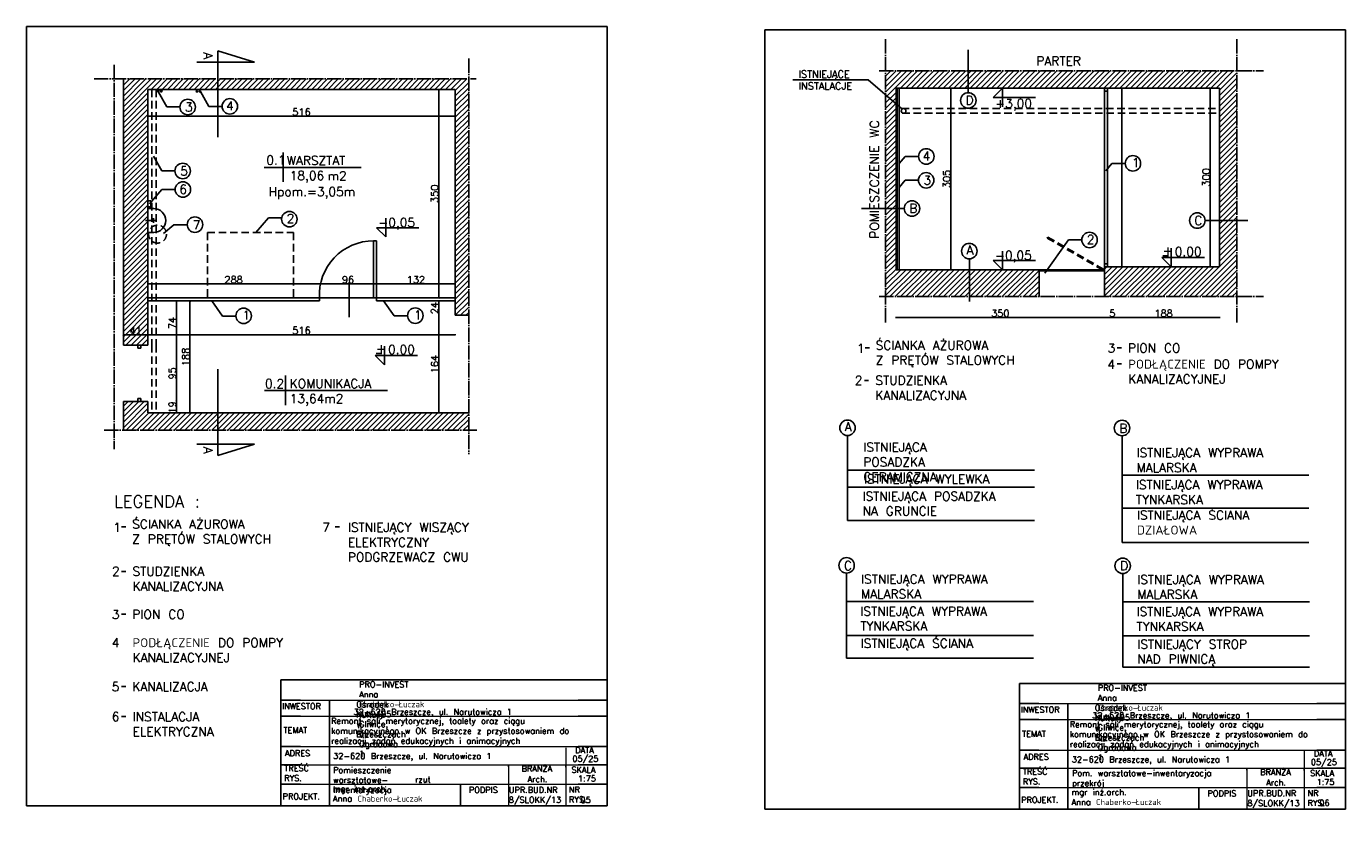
# Model space of a CAD drawing. Header units: millimetres. Extents: x -155361 to 49141, y -33787 to 6941.
# Tile 3 of 44: x -29710 to -27495, y 2501 to 3830. Entities that reach past the tile are written whole.
import ezdxf

# ---------------------------------------------------------------- set-up
doc = ezdxf.new("R2010")
doc.units = ezdxf.units.MM
doc.linetypes.add('ACAD_ISO04W100', pattern=[30, 24, -3, 0, -3])
doc.linetypes.add('DASHED', pattern=[19.05, 12.7, -6.35])
doc.layers.add('P', color=250, linetype='Continuous', lineweight=100)
doc.styles.add('Opisowy', font='txt.shx')
doc.styles.get("Standard").update_dxf_attribs({"font": 'txt.shx'})
doc.dimstyles.new('ISO-25', dxfattribs={"dimtxt": 12, "dimasz": 3, "dimexe": 1, "dimexo": 1, "dimgap": 1, "dimtad": 1, "dimdec": 0, "dimtxsty": 'Opisowy', "dimblk": 'ARCHTICK', "dimcen": 2.5, "dimadec": 0, "dimazin": 0, "dimtfac": 1, "dimtdec": 0, "dimtmove": 0, "dimatfit": 3, "dimldrblk": 'ARCHTICK', "dimfxl": 1, "dimfxlon": 1, "dimarcsym": 0})

# ---------------------------------------------------------------- blocks, each defined once
blk = doc.blocks.new('_ArchTick')
at = {"color": 0, "linetype": 'ByBlock', "const_width": 0.15}
blk.add_lwpolyline([(-0.5, -0.5), (0.5, 0.5)], dxfattribs=at)
blk = doc.blocks.new('*D10481')
at = {"color": 0, "lineweight": -2}
for p, q in [((-29506, 3679.9), (-29506, 3677.9)), ((-29506, 3678.9), (-28990, 3678.9)), ((-28990, 3679.9), (-28990, 3677.9))]:
    blk.add_line(p, q, dxfattribs=at)
at = {"layer": 'Defpoints', "color": 0}
for p in [(-29506, 3723.7), (-28990, 3723.7), (-28990, 3678.9)]:
    blk.add_point(p, dxfattribs=at)
at = {"color": 0, "lineweight": -2, "xscale": 3, "yscale": 3, "zscale": 3, "rotation": 180}
blk.add_blockref('_ArchTick', (-29506, 3678.9), dxfattribs=at)
at = {"color": 0, "lineweight": -2, "xscale": 3, "yscale": 3, "zscale": 3}
blk.add_blockref('_ArchTick', (-28990, 3678.9), dxfattribs=at)
at = {"color": 0, "insert": (-29248, 3685.9), "char_height": 12, "attachment_point": 5, "style": 'Opisowy'}
blk.add_mtext('516', dxfattribs=at)
blk = doc.blocks.new('*D10482')
at = {"color": 0, "lineweight": -2}
for p, q in [((-29018.5, 3723.7), (-29018.5, 3723.7)), ((-29017.5, 3723.7), (-29017.5, 3373.7)), ((-29018.5, 3373.7), (-29018.5, 3373.7))]:
    blk.add_line(p, q, dxfattribs=at)
at = {"layer": 'Defpoints', "color": 0}
for p in [(-29017.5, 3723.7), (-29017.5, 3373.7), (-29017.5, 3373.7)]:
    blk.add_point(p, dxfattribs=at)
at = {"color": 0, "lineweight": -2, "xscale": 3, "yscale": 3, "zscale": 3}
for p, rotation in [((-29017.5, 3723.7), 90), ((-29017.5, 3373.7), -90.00000000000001)]:
    blk.add_blockref('_ArchTick', p, dxfattribs=dict(at, rotation=rotation))
at = {"color": 0, "insert": (-29024.5, 3548.7), "char_height": 12, "attachment_point": 5, "rotation": 90, "style": 'Opisowy'}
blk.add_mtext('350', dxfattribs=at)
blk = doc.blocks.new('*D10483')
at = {"color": 0, "lineweight": -2}
for p, q in [((-29018.4, 3368.7), (-29018.4, 3368.7)), ((-29017.4, 3344.7), (-29017.4, 3368.7)), ((-29018.4, 3344.7), (-29018.4, 3344.7))]:
    blk.add_line(p, q, dxfattribs=at)
at = {"layer": 'Defpoints', "color": 0}
for p in [(-29017.4, 3368.7), (-29017.4, 3368.7), (-29017.4, 3344.7)]:
    blk.add_point(p, dxfattribs=at)
at = {"color": 0, "lineweight": -2, "xscale": 3, "yscale": 3, "zscale": 3}
for p, rotation in [((-29017.4, 3368.7), 90), ((-29017.4, 3344.7), -90.00000000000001)]:
    blk.add_blockref('_ArchTick', p, dxfattribs=dict(at, rotation=rotation))
at = {"color": 0, "insert": (-29024.4, 3356.7), "char_height": 12, "attachment_point": 5, "rotation": 90, "style": 'Opisowy'}
blk.add_mtext('24', dxfattribs=at)
blk = doc.blocks.new('*D10484')
at = {"color": 0, "lineweight": -2}
for p, q in [((-29016.4, 3344.7), (-29018.4, 3344.7)), ((-29017.4, 3344.7), (-29017.4, 3180.7)), ((-29016.4, 3180.7), (-29018.4, 3180.7))]:
    blk.add_line(p, q, dxfattribs=at)
at = {"layer": 'Defpoints', "color": 0}
for p in [(-28990, 3344.7), (-29017.4, 3180.7), (-28990, 3180.7)]:
    blk.add_point(p, dxfattribs=at)
at = {"color": 0, "lineweight": -2, "xscale": 3, "yscale": 3, "zscale": 3}
for p, rotation in [((-29017.4, 3344.7), 90), ((-29017.4, 3180.7), -90.00000000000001)]:
    blk.add_blockref('_ArchTick', p, dxfattribs=dict(at, rotation=rotation))
at = {"color": 0, "insert": (-29024.4, 3262.7), "char_height": 12, "attachment_point": 5, "rotation": 90, "style": 'Opisowy'}
blk.add_mtext('164', dxfattribs=at)
blk = doc.blocks.new('*D10485')
at = {"color": 0, "lineweight": -2}
for p, q in [((-29122, 3396.3), (-29122, 3398.3)), ((-28990, 3397.3), (-29122, 3397.3)), ((-28990, 3396.3), (-28990, 3398.3))]:
    blk.add_line(p, q, dxfattribs=at)
at = {"layer": 'Defpoints', "color": 0}
for p in [(-29122, 3397.3), (-29122, 3373.7), (-28990, 3373.7)]:
    blk.add_point(p, dxfattribs=at)
at = {"color": 0, "lineweight": -2, "xscale": 3, "yscale": 3, "zscale": 3, "rotation": 180}
blk.add_blockref('_ArchTick', (-29122, 3397.3), dxfattribs=at)
at = {"color": 0, "lineweight": -2, "xscale": 3, "yscale": 3, "zscale": 3}
blk.add_blockref('_ArchTick', (-28990, 3397.3), dxfattribs=at)
at = {"color": 0, "insert": (-29056, 3404.3), "char_height": 12, "attachment_point": 5, "style": 'Opisowy'}
blk.add_mtext('132', dxfattribs=at)
blk = doc.blocks.new('*D10486')
at = {"color": 0, "lineweight": -2}
for p, q in [((-29217.9, 3396.3), (-29217.9, 3398.3)), ((-29122, 3397.3), (-29217.9, 3397.3)), ((-29122, 3396.3), (-29122, 3398.3))]:
    blk.add_line(p, q, dxfattribs=at)
at = {"layer": 'Defpoints', "color": 0}
for p in [(-29217.9, 3397.3), (-29217.9, 3373.7), (-29122, 3373.7)]:
    blk.add_point(p, dxfattribs=at)
at = {"color": 0, "lineweight": -2, "xscale": 3, "yscale": 3, "zscale": 3, "rotation": 180}
blk.add_blockref('_ArchTick', (-29217.9, 3397.3), dxfattribs=at)
at = {"color": 0, "lineweight": -2, "xscale": 3, "yscale": 3, "zscale": 3}
blk.add_blockref('_ArchTick', (-29122, 3397.3), dxfattribs=at)
at = {"color": 0, "insert": (-29170, 3404.3), "char_height": 12, "attachment_point": 5, "style": 'Opisowy'}
blk.add_mtext('96', dxfattribs=at)
blk = doc.blocks.new('*D10487')
at = {"color": 0, "lineweight": -2}
for p, q in [((-29506, 3396.3), (-29506, 3398.3)), ((-29506, 3397.3), (-29217.9, 3397.3)), ((-29217.9, 3396.3), (-29217.9, 3398.3))]:
    blk.add_line(p, q, dxfattribs=at)
at = {"layer": 'Defpoints', "color": 0}
for p in [(-29217.9, 3397.3), (-29506, 3373.7), (-29217.9, 3373.7)]:
    blk.add_point(p, dxfattribs=at)
at = {"color": 0, "lineweight": -2, "xscale": 3, "yscale": 3, "zscale": 3, "rotation": 180}
blk.add_blockref('_ArchTick', (-29506, 3397.3), dxfattribs=at)
at = {"color": 0, "lineweight": -2, "xscale": 3, "yscale": 3, "zscale": 3}
blk.add_blockref('_ArchTick', (-29217.9, 3397.3), dxfattribs=at)
at = {"color": 0, "insert": (-29362, 3404.3), "char_height": 12, "attachment_point": 5, "style": 'Opisowy'}
blk.add_mtext('288', dxfattribs=at)
blk = doc.blocks.new('*D10488')
at = {"color": 0, "lineweight": -2}
for p, q in [((-29458.9, 3368.7), (-29456.9, 3368.7)), ((-29457.9, 3368.7), (-29457.9, 3294.7)), ((-29458.9, 3294.7), (-29456.9, 3294.7))]:
    blk.add_line(p, q, dxfattribs=at)
at = {"layer": 'Defpoints', "color": 0}
for p in [(-29506, 3368.7), (-29506, 3294.7), (-29457.9, 3294.7)]:
    blk.add_point(p, dxfattribs=at)
at = {"color": 0, "lineweight": -2, "xscale": 3, "yscale": 3, "zscale": 3}
for p, rotation in [((-29457.9, 3368.7), 90), ((-29457.9, 3294.7), -90.00000000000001)]:
    blk.add_blockref('_ArchTick', p, dxfattribs=dict(at, rotation=rotation))
at = {"color": 0, "insert": (-29464.9, 3331.7), "char_height": 12, "attachment_point": 5, "rotation": 90, "style": 'Opisowy'}
blk.add_mtext('74', dxfattribs=at)
blk = doc.blocks.new('*D10489')
at = {"color": 0, "lineweight": -2}
for p, q in [((-29458.9, 3294.7), (-29456.9, 3294.7)), ((-29457.9, 3294.7), (-29457.9, 3199.7)), ((-29458.9, 3199.7), (-29456.9, 3199.7))]:
    blk.add_line(p, q, dxfattribs=at)
at = {"layer": 'Defpoints', "color": 0}
for p in [(-29506, 3294.7), (-29506, 3199.7), (-29457.9, 3199.7)]:
    blk.add_point(p, dxfattribs=at)
at = {"color": 0, "lineweight": -2, "xscale": 3, "yscale": 3, "zscale": 3}
for p, rotation in [((-29457.9, 3294.7), 90), ((-29457.9, 3199.7), -90.00000000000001)]:
    blk.add_blockref('_ArchTick', p, dxfattribs=dict(at, rotation=rotation))
at = {"color": 0, "insert": (-29464.9, 3247.2), "char_height": 12, "attachment_point": 5, "rotation": 90, "style": 'Opisowy'}
blk.add_mtext('95', dxfattribs=at)
blk = doc.blocks.new('*D10490')
at = {"color": 0, "lineweight": -2}
for p, q in [((-29458.9, 3199.7), (-29456.9, 3199.7)), ((-29457.9, 3180.7), (-29457.9, 3199.7)), ((-29458.9, 3180.7), (-29456.9, 3180.7))]:
    blk.add_line(p, q, dxfattribs=at)
at = {"layer": 'Defpoints', "color": 0}
for p in [(-29506, 3199.7), (-29457.9, 3199.7), (-29506, 3180.7)]:
    blk.add_point(p, dxfattribs=at)
at = {"color": 0, "lineweight": -2, "xscale": 3, "yscale": 3, "zscale": 3}
for p, rotation in [((-29457.9, 3199.7), 90), ((-29457.9, 3180.7), -90.00000000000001)]:
    blk.add_blockref('_ArchTick', p, dxfattribs=dict(at, rotation=rotation))
at = {"color": 0, "insert": (-29464.9, 3190.2), "char_height": 12, "attachment_point": 5, "rotation": 90, "style": 'Opisowy'}
blk.add_mtext('19', dxfattribs=at)
blk = doc.blocks.new('*D10491')
at = {"color": 0, "lineweight": -2}
for p, q in [((-29506, 3313.1), (-29506, 3311.1)), ((-28990, 3312.1), (-29506, 3312.1)), ((-28990, 3313.1), (-28990, 3311.1))]:
    blk.add_line(p, q, dxfattribs=at)
at = {"layer": 'Defpoints', "color": 0}
for p in [(-29506, 3344.7), (-28990, 3344.7), (-29506, 3312.1)]:
    blk.add_point(p, dxfattribs=at)
at = {"color": 0, "lineweight": -2, "xscale": 3, "yscale": 3, "zscale": 3, "rotation": 180}
blk.add_blockref('_ArchTick', (-29506, 3312.1), dxfattribs=at)
at = {"color": 0, "lineweight": -2, "xscale": 3, "yscale": 3, "zscale": 3}
blk.add_blockref('_ArchTick', (-28990, 3312.1), dxfattribs=at)
at = {"color": 0, "insert": (-29248, 3319.1), "char_height": 12, "attachment_point": 5, "style": 'Opisowy'}
blk.add_mtext('516', dxfattribs=at)
blk = doc.blocks.new('*D10492')
at = {"color": 0, "lineweight": -2}
for p, q in [((-29547, 3311.1), (-29547, 3313.1)), ((-29547, 3312.1), (-29506, 3312.1)), ((-29506, 3311.1), (-29506, 3313.1))]:
    blk.add_line(p, q, dxfattribs=at)
at = {"layer": 'Defpoints', "color": 0}
for p in [(-29506, 3312.1), (-29547, 3294.7), (-29506, 3294.7)]:
    blk.add_point(p, dxfattribs=at)
at = {"color": 0, "lineweight": -2, "xscale": 3, "yscale": 3, "zscale": 3, "rotation": 180}
blk.add_blockref('_ArchTick', (-29547, 3312.1), dxfattribs=at)
at = {"color": 0, "lineweight": -2, "xscale": 3, "yscale": 3, "zscale": 3}
blk.add_blockref('_ArchTick', (-29506, 3312.1), dxfattribs=at)
at = {"color": 0, "insert": (-29526.5, 3319.1), "char_height": 12, "attachment_point": 5, "style": 'Opisowy'}
blk.add_mtext('41', dxfattribs=at)
blk = doc.blocks.new('*D10493')
at = {"color": 0, "lineweight": -2}
for p, q in [((-29436.2, 3368.7), (-29434.2, 3368.7)), ((-29435.2, 3180.7), (-29435.2, 3368.7)), ((-29436.2, 3180.7), (-29434.2, 3180.7))]:
    blk.add_line(p, q, dxfattribs=at)
at = {"layer": 'Defpoints', "color": 0}
for p in [(-29506, 3368.7), (-29435.2, 3368.7), (-29506, 3180.7)]:
    blk.add_point(p, dxfattribs=at)
at = {"color": 0, "lineweight": -2, "xscale": 3, "yscale": 3, "zscale": 3}
for p, rotation in [((-29435.2, 3368.7), 90), ((-29435.2, 3180.7), -90.00000000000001)]:
    blk.add_blockref('_ArchTick', p, dxfattribs=dict(at, rotation=rotation))
at = {"color": 0, "insert": (-29442.2, 3274.7), "char_height": 12, "attachment_point": 5, "rotation": 90, "style": 'Opisowy'}
blk.add_mtext('188', dxfattribs=at)
blk = doc.blocks.new('*D10837')
at = {"color": 0, "lineweight": -2}
for p, q in [((-28158.8, 3726), (-28158.8, 3726)), ((-28157.8, 3726), (-28157.8, 3421)), ((-28158.8, 3421), (-28158.8, 3421))]:
    blk.add_line(p, q, dxfattribs=at)
at = {"layer": 'Defpoints', "color": 0}
for p in [(-28157.8, 3726), (-28157.8, 3421), (-28157.8, 3421)]:
    blk.add_point(p, dxfattribs=at)
at = {"color": 0, "lineweight": -2, "xscale": 3, "yscale": 3, "zscale": 3}
for p, rotation in [((-28157.8, 3726), 90), ((-28157.8, 3421), -90.00000000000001)]:
    blk.add_blockref('_ArchTick', p, dxfattribs=dict(at, rotation=rotation))
at = {"color": 0, "insert": (-28164.8, 3573.5), "char_height": 12, "attachment_point": 5, "rotation": 90, "style": 'Opisowy'}
blk.add_mtext('305', dxfattribs=at)
blk = doc.blocks.new('*D10838')
at = {"color": 0, "lineweight": -2}
for p, q in [((-27723.3, 3726), (-27723.3, 3726)), ((-27722.3, 3726), (-27722.3, 3426)), ((-27723.3, 3426), (-27723.3, 3426))]:
    blk.add_line(p, q, dxfattribs=at)
at = {"layer": 'Defpoints', "color": 0}
for p in [(-27722.3, 3726), (-27722.3, 3426), (-27722.3, 3426)]:
    blk.add_point(p, dxfattribs=at)
at = {"color": 0, "lineweight": -2, "xscale": 3, "yscale": 3, "zscale": 3}
for p, rotation in [((-27722.3, 3726), 90), ((-27722.3, 3426), -90.00000000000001)]:
    blk.add_blockref('_ArchTick', p, dxfattribs=dict(at, rotation=rotation))
at = {"color": 0, "insert": (-27729.3, 3576), "char_height": 12, "attachment_point": 5, "rotation": 90, "style": 'Opisowy'}
blk.add_mtext('300', dxfattribs=at)
blk = doc.blocks.new('*D10839')
at = {"color": 0, "lineweight": -2}
for p, q in [((-28249.8, 3342), (-28249.8, 3340)), ((-28249.8, 3341), (-27899.8, 3341)), ((-27899.8, 3342), (-27899.8, 3340))]:
    blk.add_line(p, q, dxfattribs=at)
at = {"layer": 'Defpoints', "color": 0}
for p in [(-28249.8, 3421), (-27899.8, 3426), (-27899.8, 3341)]:
    blk.add_point(p, dxfattribs=at)
at = {"color": 0, "lineweight": -2, "xscale": 3, "yscale": 3, "zscale": 3, "rotation": 180}
blk.add_blockref('_ArchTick', (-28249.8, 3341), dxfattribs=at)
at = {"color": 0, "lineweight": -2, "xscale": 3, "yscale": 3, "zscale": 3}
blk.add_blockref('_ArchTick', (-27899.8, 3341), dxfattribs=at)
at = {"color": 0, "insert": (-28074.8, 3348), "char_height": 12, "attachment_point": 5, "style": 'Opisowy'}
blk.add_mtext('350', dxfattribs=at)
blk = doc.blocks.new('*D10841')
at = {"color": 0, "lineweight": -2}
for p, q in [((-27899.8, 3342), (-27899.8, 3340)), ((-27899.8, 3341), (-27894.8, 3341)), ((-27894.8, 3342), (-27894.8, 3340)), ((-27894.8, 3341), (-27881.8, 3341))]:
    blk.add_line(p, q, dxfattribs=at)
at = {"layer": 'Defpoints', "color": 0}
for p in [(-27899.8, 3426), (-27894.8, 3426), (-27894.8, 3341)]:
    blk.add_point(p, dxfattribs=at)
at = {"color": 0, "lineweight": -2, "xscale": 3, "yscale": 3, "zscale": 3, "rotation": 180}
blk.add_blockref('_ArchTick', (-27899.8, 3341), dxfattribs=at)
at = {"color": 0, "lineweight": -2, "xscale": 3, "yscale": 3, "zscale": 3}
blk.add_blockref('_ArchTick', (-27894.8, 3341), dxfattribs=at)
at = {"color": 0, "insert": (-27886.8, 3348), "char_height": 12, "attachment_point": 5, "style": 'Opisowy'}
blk.add_mtext('5', dxfattribs=at)
blk = doc.blocks.new('*D10842')
at = {"color": 0, "lineweight": -2}
for p, q in [((-27894.8, 3342), (-27894.8, 3340)), ((-27706.8, 3341), (-27894.8, 3341)), ((-27706.8, 3342), (-27706.8, 3340))]:
    blk.add_line(p, q, dxfattribs=at)
at = {"layer": 'Defpoints', "color": 0}
for p in [(-27894.8, 3426), (-27706.8, 3426), (-27894.8, 3341)]:
    blk.add_point(p, dxfattribs=at)
at = {"color": 0, "lineweight": -2, "xscale": 3, "yscale": 3, "zscale": 3, "rotation": 180}
blk.add_blockref('_ArchTick', (-27894.8, 3341), dxfattribs=at)
at = {"color": 0, "lineweight": -2, "xscale": 3, "yscale": 3, "zscale": 3}
blk.add_blockref('_ArchTick', (-27706.8, 3341), dxfattribs=at)
at = {"color": 0, "insert": (-27800.8, 3348), "char_height": 12, "attachment_point": 5, "style": 'Opisowy'}
blk.add_mtext('188', dxfattribs=at)

msp = doc.modelspace()

# ---------------------------------------------------------------- hatches: boundary and pattern name
h = msp.add_hatch()
h.set_pattern_fill('ANSI31', color=256, scale=2, style=0)
h.set_pattern_definition([(45, (-10610.3624, 7887.684), (-4.490128, 4.490128), [])])
h.paths.add_polyline_path([(-28267.4, 3754.8), (-27677.7, 3754.8), (-27677.7, 3376), (-27899.8, 3376), (-27899.8, 3419), (-27899.8, 3421), (-27899.8, 3426), (-27894.8, 3426), (-27870.8, 3426), (-27787.8, 3426), (-27706.8, 3426), (-27706.8, 3726), (-27870.8, 3726), (-27894.8, 3726), (-27899.8, 3726), (-28244.8, 3726), (-28247.8, 3726), (-28249.8, 3726), (-28249.8, 3421), (-28247.8, 3421), (-28244.8, 3421), (-28071.2, 3421), (-28009.8, 3421), (-28009.8, 3419), (-28009.8, 3376), (-28267.4, 3376)])
h = msp.add_hatch()
h.set_pattern_fill('ANSI31', color=256, scale=2, style=0)
h.set_pattern_definition([(45, (-10535.684, 7762.9605), (-4.490128, 4.490128), [])])
h.paths.add_polyline_path([(-29547, 3741.3), (-28967.3, 3741.3), (-28967.3, 3344.7), (-28990, 3344.7), (-28990, 3368.7), (-28990, 3373.7), (-28990, 3723.7), (-29491.8, 3723.7), (-29499.4, 3723.7), (-29506, 3723.7), (-29506, 3536.6), (-29506, 3526.6), (-29506, 3523.7), (-29506, 3503.7), (-29506, 3483.7), (-29506, 3373.7), (-29506, 3368.7), (-29506, 3294.7), (-29518, 3294.7), (-29523, 3294.7), (-29547, 3294.7), (-29547, 3403.9)])
h.paths.add_polyline_path([(-29537.5, 3328.1), (-29537.5, 3310.1), (-29515.5, 3310.1), (-29515.5, 3328.1)], flags=24)
h.paths.add_polyline_path([(-28967.3, 3151.6), (-28967.3, 3180.7), (-29491.8, 3180.7), (-29499.4, 3180.7), (-29506, 3180.7), (-29506, 3199.7), (-29518, 3199.7), (-29523, 3199.7), (-29547, 3199.7), (-29547, 3151.6)])

# ---------------------------------------------------------------- linework, layer by layer
for p, q in [((-29709.9, 3829.6), (-28735, 3829.6)), ((-29709.9, 3829.6), (-29709.9, 2521.4)), ((-28735, 3829.6), (-28735, 2521.4)), ((-28470, 3823.9), (-27495.1, 3823.9)), ((-28470, 3823.9), (-28470, 2515.7)), ((-28470, 3823.9), (-27495.1, 3823.9)), ((-28470, 3823.9), (-28470, 2515.7)), ((-27495.1, 3823.9), (-27495.1, 2515.7)), ((-27495.1, 3823.9), (-27495.1, 2515.7)), ((-29388.7, 3788.8), (-29388.7, 3643.8)), ((-29327.1, 3769.6), (-29388.7, 3788.8)), ((-28128.6, 3718.3), (-28128.6, 3790)), ((-29423.5, 3769.6), (-29327.1, 3769.6)), ((-29547, 3403.9), (-29547, 3741.3)), ((-29506, 3723.7), (-28990, 3723.7)), ((-29506, 3723.7), (-29506, 3373.7)), ((-28990, 3723.7), (-28990, 3373.7)), ((-28296.5, 3739.8), (-28423.1, 3739.8)), ((-28296.5, 3739.8), (-28240.5, 3691.5)), ((-28249.8, 3726), (-27706.8, 3726)), ((-28249.8, 3421), (-28249.8, 3726)), ((-28247.8, 3421), (-28247.8, 3726)), ((-28244.8, 3421), (-28244.8, 3726)), ((-28086.9, 3710.5), (-28071.2, 3726)), ((-28086.9, 3710.5), (-28071.2, 3726)), ((-28071.2, 3694.6), (-28071.2, 3726)), ((-28071.2, 3694.6), (-28071.2, 3726)), ((-27899.8, 3421), (-27899.8, 3726)), ((-27899.8, 3721), (-27894.8, 3721)), ((-27894.8, 3426), (-27894.8, 3726)), ((-27870.8, 3426), (-27870.8, 3726)), ((-27706.8, 3426), (-27706.8, 3726)), ((-27706.8, 3426), (-27706.8, 3726)), ((-29474.2, 3694.3), (-29488.1, 3719.4)), ((-29403.5, 3695.4), (-29417.3, 3720.5)), ((-28086.9, 3710.5), (-28015.7, 3710.5)), ((-29452, 3694.3), (-29474.2, 3694.3)), ((-29381.3, 3695.4), (-29403.5, 3695.4)), ((-29482.6, 3586.9), (-29496.5, 3612)), ((-29278.8, 3617.9), (-29278.8, 3568.6)), ((-28244.8, 3599.3), (-28234.3, 3611.4)), ((-28212.1, 3611.4), (-28234.3, 3611.4)), ((-29310.6, 3592.7), (-29147.8, 3592.7)), ((-27897.8, 3587.1), (-27887.4, 3599.3)), ((-27865.2, 3599.3), (-27887.4, 3599.3)), ((-29460.5, 3586.9), (-29482.6, 3586.9)), ((-28244.9, 3559.1), (-28234.5, 3571.3)), ((-28212.3, 3571.3), (-28234.5, 3571.3)), ((-29482.3, 3555.9), (-29503.2, 3531.6)), ((-29460.1, 3555.9), (-29482.3, 3555.9)), ((-29506, 3536.6), (-29501, 3536.6)), ((-29506, 3526.6), (-29506, 3536.6)), ((-29501, 3526.6), (-29506, 3526.6)), ((-29506, 3483.7), (-29506, 3523.7)), ((-29506, 3523.7), (-29496, 3523.7)), ((-29501, 3536.6), (-29501, 3526.6)), ((-28307.7, 3523.9), (-28236.1, 3523.9)), ((-29509.7, 3503.7), (-29491.8, 3503.7)), ((-29496.3, 3507.4), (-29496.3, 3499.9)), ((-29303.4, 3508), (-29324.4, 3483.7)), ((-29281.3, 3508), (-29303.4, 3508)), ((-29106.6, 3507.5), (-29106.6, 3476.1)), ((-27731.1, 3503.8), (-27659.5, 3503.8)), ((-29506, 3373.7), (-29506, 3483.7)), ((-29506, 3483.7), (-29496, 3483.7)), ((-29462.1, 3496.5), (-29479.5, 3482)), ((-29439.9, 3496.5), (-29462.1, 3496.5)), ((-29122.2, 3491.6), (-29051.1, 3491.6)), ((-29122.2, 3491.6), (-29106.6, 3476.1)), ((-29127, 3373.7), (-29127, 3469.6)), ((-29127, 3469.6), (-29122, 3469.6)), ((-29122, 3373.7), (-29122, 3469.6)), ((-27960.2, 3471.1), (-27999.9, 3415.1)), ((-27938, 3471.1), (-27960.2, 3471.1)), ((-27938, 3471.1), (-27960.2, 3471.1)), ((-27787.8, 3457.3), (-27787.8, 3426)), ((-27787.8, 3457.3), (-27787.8, 3426)), ((-28126.8, 3367.7), (-28126.8, 3439.4)), ((-28086.9, 3436.4), (-28015.7, 3436.4)), ((-28086.9, 3436.4), (-28071.2, 3421)), ((-28086.9, 3436.4), (-28015.7, 3436.4)), ((-28086.9, 3436.4), (-28071.2, 3421)), ((-28071.2, 3452.3), (-28071.2, 3421)), ((-28071.2, 3452.3), (-28071.2, 3421)), ((-27803.4, 3441.4), (-27732.3, 3441.4)), ((-27803.4, 3441.4), (-27787.8, 3426)), ((-27803.4, 3441.4), (-27732.3, 3441.4)), ((-27803.4, 3441.4), (-27787.8, 3426)), ((-27801.9, 3444.7), (-27792.4, 3444.7)), ((-27801.9, 3444.7), (-27792.4, 3444.7)), ((-27899.8, 3421), (-28249.8, 3421)), ((-28009.8, 3376), (-28009.8, 3421)), ((-28009.8, 3419), (-27899.8, 3419)), ((-27899.8, 3421), (-27900.8, 3419.2)), ((-27899.8, 3431), (-27899.8, 3426)), ((-27899.8, 3431), (-27894.8, 3431)), ((-27894.8, 3426), (-27899.8, 3426)), ((-27899.8, 3426), (-27899.8, 3421)), ((-27899.8, 3421), (-27899.8, 3376)), ((-27894.8, 3426), (-27706.8, 3426)), ((-29547, 3294.7), (-29547, 3403.9)), ((-29168.1, 3400.5), (-29168.1, 3341.6)), ((-29506, 3373.7), (-29432, 3373.7)), ((-29506, 3373.7), (-29506, 3368.7)), ((-29506, 3373.7), (-29217.9, 3373.7)), ((-29506, 3368.7), (-29432, 3368.7)), ((-29506, 3368.7), (-29506, 3294.7)), ((-29506, 3368.7), (-29217.9, 3368.7)), ((-29380.4, 3343.4), (-29398.6, 3368.7)), ((-29217.9, 3373.7), (-29217.9, 3368.7)), ((-29217.9, 3373.7), (-29122, 3373.7)), ((-29127, 3373.7), (-29122, 3373.7)), ((-28990, 3373.7), (-29122, 3373.7)), ((-29122, 3373.7), (-29122, 3368.7)), ((-29122, 3368.7), (-28990, 3368.7)), ((-29092.2, 3343.8), (-29110.3, 3369.1)), ((-28990, 3373.7), (-28990, 3368.7)), ((-28990, 3368.7), (-28990, 3344.7)), ((-28990, 3344.7), (-28967.3, 3344.7)), ((-29358.2, 3343.4), (-29380.4, 3343.4)), ((-29070, 3343.8), (-29092.2, 3343.8)), ((-29506, 3294.7), (-29547, 3294.7)), ((-29523, 3289.7), (-29523, 3294.7)), ((-29518, 3289.7), (-29523, 3289.7)), ((-29518, 3294.7), (-29518, 3289.7)), ((-29122.6, 3280.4), (-29113.1, 3280.4)), ((-29108.5, 3293), (-29108.5, 3261.7)), ((-28301.9, 3289.9), (-28294.6, 3289.9)), ((-28301.9, 3289.9), (-28294.6, 3289.9)), ((-27878.5, 3289.9), (-27871.3, 3289.9)), ((-29124.1, 3277.1), (-29053, 3277.1)), ((-29124.1, 3277.1), (-29108.5, 3261.7)), ((-27878.5, 3262.9), (-27871.3, 3262.9)), ((-29388.7, 3254.2), (-29388.7, 3109.2)), ((-29275.1, 3243.3), (-29275.1, 3194)), ((-28303.1, 3235.2), (-28295.9, 3235.2)), ((-29310, 3218.3), (-29147.2, 3218.3)), ((-29147.2, 3218.3), (-29103.4, 3218.3)), ((-29506, 3199.7), (-29547, 3199.7)), ((-29547, 3199.7), (-29547, 3151.6)), ((-29518, 3204.7), (-29523, 3204.7)), ((-29523, 3199.7), (-29523, 3204.7)), ((-29518, 3204.7), (-29518, 3199.7)), ((-29506, 3180.7), (-29506, 3199.7)), ((-29506, 3180.7), (-28967.3, 3180.7)), ((-29423.5, 3128.4), (-29327.1, 3128.4)), ((-29327.1, 3128.4), (-29388.7, 3109.2)), ((-28331.4, 3107.4), (-28331.4, 3142.8)), ((-27870.5, 3070.7), (-27870.5, 3142.4)), ((-28331.4, 3035.7), (-28331.4, 3107.4)), ((-28331.4, 3084.6), (-28017.7, 3084.6)), ((-27870.5, 3076.3), (-27556.8, 3076.3)), ((-27870.5, 3070.7), (-27870.5, 3035)), ((-28331.4, 3056.1), (-28017.7, 3056.1)), ((-28331.4, 3035.7), (-28331.4, 3000)), ((-27870.5, 3035), (-27870.5, 2963.4)), ((-27870.5, 3021.1), (-27556.8, 3021.1)), ((-28331.4, 3000), (-28017.7, 3000)), ((-29550.2, 2989.6), (-29542.9, 2989.6)), ((-29191.6, 2989.6), (-29184.4, 2989.6)), ((-27870.5, 2963.4), (-27556.8, 2963.4)), ((-29550.2, 2914.6), (-29542.9, 2914.6)), ((-28332.9, 2876.4), (-28332.9, 2911.8)), ((-27869.3, 2875.7), (-27869.3, 2911.1)), ((-28332.9, 2804.7), (-28332.9, 2876.4)), ((-28332.9, 2864.1), (-28019.2, 2864.1)), ((-27869.3, 2804), (-27869.3, 2875.7)), ((-27869.3, 2863.4), (-27555.6, 2863.4)), ((-29550.2, 2842.8), (-29542.9, 2842.8)), ((-28332.9, 2807.3), (-28019.2, 2807.3)), ((-28332.9, 2804.7), (-28332.9, 2769)), ((-27869.3, 2806.6), (-27555.6, 2806.6)), ((-27869.3, 2804), (-27869.3, 2768.3)), ((-28332.9, 2769), (-28019.2, 2769)), ((-27869.3, 2768.3), (-27869.3, 2754.1)), ((-27869.3, 2754.1), (-27555.6, 2754.1)), ((-29282.7, 2732.5), (-29282.7, 2523.1)), ((-29249.9, 2732.5), (-29282.7, 2732.5)), ((-28735, 2732.5), (-29249.9, 2732.5)), ((-28042.7, 2726.7), (-28042.7, 2517.3)), ((-28010, 2726.7), (-28042.7, 2726.7)), ((-27495.1, 2726.7), (-28010, 2726.7)), ((-29550.2, 2721.7), (-29542.9, 2721.7)), ((-29249.9, 2698.8), (-29282.7, 2698.8)), ((-29201.1, 2692.8), (-29201.1, 2698.8)), ((-29201.1, 2523.1), (-29201.1, 2692.8)), ((-28783.6, 2698.8), (-28735, 2698.8)), ((-28010, 2693), (-28042.7, 2693)), ((-27961.2, 2687.1), (-27961.2, 2693)), ((-27961.2, 2517.3), (-27961.2, 2687.1)), ((-27543.7, 2693), (-27495.1, 2693)), ((-29550.2, 2671.1), (-29542.9, 2671.1)), ((-29249.9, 2671.7), (-29282.7, 2671.7)), ((-28783.6, 2671.7), (-28735, 2671.7)), ((-28010, 2665.9), (-28042.7, 2665.9)), ((-27543.7, 2665.9), (-27495.1, 2665.9)), ((-29249.9, 2620.5), (-29282.7, 2620.5)), ((-28783.6, 2620.5), (-28735, 2620.5)), ((-28010, 2614.8), (-28042.7, 2614.8)), ((-27543.7, 2614.8), (-27495.1, 2614.8)), ((-29249.9, 2590.1), (-29282.7, 2590.1)), ((-28900.7, 2586.6), (-28900.7, 2590.1)), ((-28804.5, 2586), (-28804.5, 2590.1)), ((-28783.6, 2590.1), (-28735, 2590.1)), ((-28010, 2584.3), (-28042.7, 2584.3)), ((-27660.7, 2580.9), (-27660.7, 2584.3)), ((-27564.6, 2580.3), (-27564.6, 2584.3)), ((-27543.7, 2584.3), (-27495.1, 2584.3)), ((-29249.9, 2557.5), (-29282.7, 2557.5)), ((-28981.2, 2557.5), (-28981.2, 2521.4)), ((-28783.6, 2557.5), (-28735, 2557.5)), ((-28010, 2551.7), (-28042.7, 2551.7)), ((-27741.3, 2551.7), (-27741.3, 2515.7)), ((-27543.7, 2551.7), (-27495.1, 2551.7)), ((-29709.9, 2521.4), (-28735, 2521.4)), ((-28783.6, 2521.4), (-28735, 2521.4)), ((-28470, 2515.7), (-27495.1, 2515.7)), ((-28470, 2515.7), (-27495.1, 2515.7)), ((-27543.7, 2515.7), (-27495.1, 2515.7)), ((-27543.7, 2515.7), (-27495.1, 2515.7))]:
    msp.add_line(p, q)
at = {"linetype": 'ACAD_ISO04W100'}
for p, q in [((-28267.4, 3332.4), (-28267.4, 3809)), ((-27677.7, 3332.4), (-27677.7, 3809)), ((-29562.6, 3765.2), (-29562.6, 3120)), ((-28967.3, 3775.8), (-28967.3, 3111.7)), ((-28278, 3754.8), (-27632.8, 3754.8)), ((-29596.3, 3741.3), (-28954.6, 3741.3)), ((-28278, 3376), (-27632.8, 3376)), ((-28278, 3376), (-27632.8, 3376)), ((-29579.3, 3151.6), (-28953.5, 3151.6))]:
    msp.add_line(p, q, dxfattribs=at)
at = {"linetype": 'DASHED'}
for p, q in [((-29499.4, 3723.7), (-29499.4, 3294.7)), ((-29491.8, 3723.7), (-29491.8, 3294.7)), ((-28240.5, 3691.5), (-27706.8, 3691.5)), ((-28239.7, 3684), (-27706, 3684)), ((-29406, 3483.7), (-29406, 3373.7)), ((-29406, 3483.7), (-29261.5, 3483.7)), ((-29261.5, 3483.7), (-29261.5, 3373.7)), ((-27995, 3476), (-27996, 3474.2)), ((-27996, 3474.2), (-27900.8, 3419.2)), ((-27995, 3476), (-27899.8, 3421)), ((-29499.4, 3294.7), (-29499.4, 3180.7)), ((-29491.8, 3294.7), (-29491.8, 3180.7))]:
    msp.add_line(p, q, dxfattribs=at)
at = {"color": 0, "lineweight": 13}
for p, q in [((-29249.9, 2698.8), (-28783.6, 2698.8)), ((-28010, 2693), (-27543.7, 2693)), ((-29249.9, 2671.7), (-28783.6, 2671.7)), ((-28010, 2665.9), (-27543.7, 2665.9)), ((-29249.9, 2620.5), (-28783.6, 2620.5)), ((-28804.5, 2618.8), (-28804.5, 2521.4)), ((-28010, 2614.8), (-27543.7, 2614.8)), ((-27564.6, 2613.1), (-27564.6, 2515.7)), ((-29249.9, 2590.1), (-28783.6, 2590.1)), ((-28900.7, 2586.6), (-28900.7, 2521.4)), ((-28010, 2584.3), (-27543.7, 2584.3)), ((-27660.7, 2580.9), (-27660.7, 2515.7)), ((-29249.9, 2557.5), (-28783.6, 2557.5)), ((-28010, 2551.7), (-27543.7, 2551.7)), ((-29249.9, 2521.4), (-28783.6, 2521.4)), ((-28010, 2515.7), (-27543.7, 2515.7)), ((-28010, 2515.7), (-27543.7, 2515.7))]:
    msp.add_line(p, q, dxfattribs=at)
at = {"color": 0}
for p, q in [((-29201.3, 2521.4), (-28735, 2521.4)), ((-27961.4, 2515.7), (-27495.1, 2515.7)), ((-27961.4, 2515.7), (-27495.1, 2515.7))]:
    msp.add_line(p, q, dxfattribs=at)
for centre, radius in [((-29488.4, 3720.9), 1.25), ((-29483.4, 3720.9), 1.25), ((-29423.6, 3720.5), 1.25), ((-29418.6, 3720.5), 1.25), ((-29439, 3694.2), 13), ((-29368.3, 3695.4), 13), ((-28128.6, 3705.3), 13), ((-28237.3, 3687.8), 4), ((-28199.1, 3611.3), 13), ((-27852.2, 3599.6), 13), ((-29447.4, 3586.9), 13), ((-29447.1, 3555.8), 13), ((-28199.3, 3571.3), 13), ((-28223.1, 3523.9), 13), ((-29426.9, 3496.8), 13), ((-29268.4, 3506), 13), ((-27744.1, 3503.7), 13), ((-27925, 3471.1), 13), ((-28126.9, 3452.4), 13), ((-29345.2, 3343.7), 13), ((-29057, 3344.1), 13), ((-28331.4, 3155.8), 13), ((-27870.5, 3155.4), 13), ((-28332.9, 2924.8), 13), ((-27869.3, 2924.1), 13)]:
    msp.add_circle(centre, radius)
at = {"linetype": 'DASHED'}
msp.add_circle((-29489.7, 3480.9), 15, dxfattribs=at)
for centre, radius, start, end in [((-29496, 3503.7), 20, 270, 90), ((-29127, 3378.5), 91.1, 90, 183.0645)]:
    msp.add_arc(centre, radius, start, end)

# ---------------------------------------------------------------- texts
at = {"char_height": 15, "attachment_point": 1}
for s, insert, width, rotation in [('A', (-29397.4, 3785.7), 7.909, 270), ('POMIESZCZENIE WC', (-28293.6, 3473.4), 431.569, 90), ('A', (-29397.4, 3123.7), 7.909, 270)]:
    msp.add_mtext(s, dxfattribs=dict(at, insert=insert, width=width, rotation=rotation))
at = {"attachment_point": 1}
for s, insert, char_height, width in [('PARTER', (-28014.2, 3779.2), 15, 22.688), ('ISTNIEJĄCE INSTALACJE', (-28413.5, 3755.4), 12, 5.398), ('3', (-29443.5, 3701.7), 15, 7.778), ('4', (-29374.6, 3703.8), 15, 7.778), ('D', (-28133.3, 3713.1), 15, 11.697), ('+3,00', (-28083.4, 3707.7), 15, 16.594), ('0.1', (-29307, 3612.7), 15, 18.22), ('WARSZTAT', (-29272.8, 3612), 15, 1.505), ('4', (-28205.4, 3619.7), 15, 7.778), ('5', (-29451.7, 3594.4), 15, 10.001), ('1', (-27854.1, 3608.3), 15, 7.778), ('18,06', (-29267.8, 3586.6), 15, 3.761), ('m2', (-29204.2, 3586.2), 15, 7.64), ('3', (-28203.8, 3578.8), 15, 7.778), ('6', (-29453.1, 3563.6), 15, 8.889), ('Hpom.=3,05m', (-29303.1, 3559.7), 15, 3.835), ('B', (-28227.6, 3531.8), 15, 5.486), ('7', (-29430.6, 3503.9), 15, 10.75), ('2', (-29272.8, 3514.6), 15, 3.334), ('-0,05', (-29119.1, 3507.9), 15, 0.177), ('C', (-27749.2, 3511.3), 15, 15.655), ('2', (-27929.6, 3479.5), 15, 3.334), ('A', (-28131.5, 3461.6), 15, 11.8), ('+', (-27802.1, 3460.8), 15, 2.9), ('+', (-27802.1, 3460.8), 15, 2.9), ('0.00', (-27782, 3458.9), 15, 0.725), ('0.00', (-27782, 3458.9), 15, 0.725), ('-0,05', (-28083.7, 3452.7), 15, 0.177), ('-0,05', (-28083.7, 3452.7), 15, 0.177), ('1', (-29347.2, 3352.4), 15, 7.778), ('1', (-29059, 3352.8), 15, 7.778), ('ŚCIANKA AŻUROWA \\PZ PRĘTÓW STALOWYCH', (-28284, 3301.8), 15, 299.299), ('+', (-29122.8, 3296.5), 15, 2.9), ('0.00', (-29102.7, 3294.6), 15, 0.725), ('1', (-28315.7, 3296.8), 15, 7.778), ('1', (-28315.7, 3296.8), 15, 7.778), ('3', (-27894.8, 3297), 15, 7.778), ('PION CO', (-27860.3, 3297.1), 15, 147.402), ('4', (-27895, 3270), 15, 7.778), ('PODŁĄCZENIE DO POMPY KANALIZACYJNEJ', (-27860, 3270.1), 15, 386.491), ('0.2', (-29309.3, 3237.3), 15, 2.571), ('KOMUNIKACJA', (-29267.8, 3237.5), 15, 5.143), ('2', (-28319.1, 3242.9), 15, 3.334), ('STUDZIENKA KANALIZACYJNA', (-28284.6, 3242.9), 15, 19.56), ('13,64m2', (-29267.7, 3212.4), 15, 136.279), ('A', (-28336, 3165), 15, 11.8), ('B', (-27875.1, 3162.4), 15, 5.486), ('ISTNIEJĄCA POSADZKA\\PCERAMICZNA', (-28305, 3130.8), 15, 0.463), ('ISTNIEJĄCA WYPRAWA MALARSKA', (-27846.2, 3121.4), 15, 278.671), ('ISTNIEJĄCA WYLEWKA', (-28303.9, 3077.1), 15, 295.528), ('ISTNIEJĄCA WYPRAWA TYNKARSKA', (-27847.3, 3067.6), 15, 280.778), ('ISTNIEJĄCA POSADZKA\\PNA GRUNCIE', (-28306.2, 3048.4), 15, 339.568), ('ISTNIEJĄCA ŚCIANA DZIAŁOWA', (-27845.6, 3016.6), 15, 267.187), ('1', (-29564, 2996.4), 15, 7.778), ('ŚCIANKA AŻUROWA \\PZ PRĘTÓW STALOWYCH', (-29532.3, 3001.5), 15, 299.299), ('7', (-29213.1, 2996), 15, 10.75), ('ISTNIEJĄCY WISZĄCY ELEKTRYCZNY PODGRZEWACZ CWU', (-29170.2, 2996.2), 15, 263.757), ('C', (-28337.4, 2931.9), 15, 15.655), ('D', (-27873.7, 2931.9), 15, 11.697), ('2', (-29566.1, 2922.4), 15, 3.334), ('STUDZIENKA KANALIZACYJNA', (-29531.7, 2922.3), 15, 19.56), ('ISTNIEJĄCA WYPRAWA MALARSKA', (-28308.7, 2909.2), 15, 278.671), ('ISTNIEJĄCA WYPRAWA MALARSKA', (-27845.1, 2908.5), 15, 278.671), ('ISTNIEJĄCA WYPRAWA TYNKARSKA', (-28309.8, 2855.4), 15, 280.778), ('ISTNIEJĄCA WYPRAWA TYNKARSKA', (-27846.2, 2854.7), 15, 280.778), ('3', (-29566.4, 2849.9), 15, 7.778), ('PION CO', (-29532, 2850), 15, 147.402), ('4', (-29566.6, 2802.5), 15, 7.778), ('PODŁĄCZENIE DO POMPY KANALIZACYJNEJ', (-29531.7, 2802.5), 15, 386.491), ('ISTNIEJĄCA ŚCIANA', (-28309.4, 2801.5), 15, 267.215), ('ISTNIEJĄCY STROP \\PNAD PIWNICĄ', (-27845, 2800), 15, 294.968), ('5', (-29566.5, 2728.5), 15, 10.001), ('KANALIZACJA', (-29532.1, 2728.9), 15, 4.451), ('PRO-INVEST Anna Chaberko-Łuczak\\P   44-105 Gliwice, ul. Ogrodowa 1', (-29151.2, 2730), 10, 0.474), ('PRO-INVEST Anna Chaberko-Łuczak\\P   44-105 Gliwice, ul. Ogrodowa 1', (-27911.3, 2724.3), 10, 0.474), ('32-620 Brzeszcze, ul. Narutowicza 1', (-29160.5, 2683.8), 10, 398.626), ('Ośrodek Kultury w Brzeszczach', (-29156.1, 2696.4), 10, 0.63), ('Ośrodek Kultury w Brzeszczach', (-27916.2, 2690.7), 10, 0.63), ('6', (-29566.5, 2678.3), 15, 8.889), ('INSTALACJA ELEKTRYCZNA', (-29531.6, 2678.2), 15, 11.683), ('Remont sali merytorycznej, toalety oraz ciągu komunikacyjnego w OK Brzeszcze z przystosowaniem do realizacji zadań edukacyjnych i animacyjnych', (-29198.3, 2668.7), 10, 466.008), ('Remont sali merytorycznej, toalety oraz ciągu komunikacyjnego w OK Brzeszcze z przystosowaniem do realizacji zadań edukacyjnych i animacyjnych', (-27958.4, 2663), 10, 466.008), ('32-620 Brzeszcze, ul. Narutowicza 1', (-27920.6, 2678.1), 10, 398.626), ('DATA', (-28788.5, 2619.6), 10, 16.935), ('DATA', (-27548.5, 2613.8), 10, 16.935), ('32-620 Brzeszcze, ul. Narutowicza 1', (-29194.8, 2609.8), 10, 398.626), ('05/25', (-28793.3, 2605.3), 10, 5.412), ('32-620 Brzeszcze, ul. Narutowicza 1', (-27954.8, 2604.1), 10, 398.626), ('05/25', (-27553.4, 2599.6), 10, 5.412), ('Pomieszczenie warsztatowe-\\Pinwentaryzacja', (-29195, 2586.2), 10, 0.451), ('rzut', (-29057.3, 2570.5), 10, 2.714), ('1:75', (-28783.8, 2572), 10, 0.431), ('Pom. warsztatowe-inwentaryzacja \\Pprzekrój', (-27954.4, 2581.1), 10, 298.332), ('PODPIS', (-28966.9, 2552.9), 10, 9.018), ('PODPIS', (-27727, 2547.1), 10, 9.018), ('1:75', (-27543.9, 2566.2), 10, 0.431), ('PROJEKT.', (-29279.7, 2542), 10, 10.405), ('05', (-28779.6, 2536), 10, 0.44), ('PROJEKT.', (-28039.8, 2536.2), 10, 10.405), ('06', (-27539.2, 2531), 10, 5.291)]:
    msp.add_mtext(s, dxfattribs=dict(at, insert=insert, char_height=char_height, width=width))
for s, insert, char_height in [('LEGENDA :', (-29562.4, 3042.2), 20), ('TREŚĆ\\PRYS.', (-29277, 2589.4), 10), ('TREŚĆ\\PRYS.', (-28037.1, 2583.7), 10)]:
    msp.add_mtext(s, dxfattribs=dict(at, insert=insert, char_height=char_height))
at = {"lineweight": 13, "char_height": 10, "attachment_point": 1}
for s, insert in [('INWESTOR', (-29280.5, 2693.3)), ('INWESTOR', (-28040.5, 2687.6)), ('BRANŻA', (-28878.5, 2588.6)), ('Arch.', (-28868.5, 2570.9)), ('SKALA', (-28794.7, 2586.7)), ('BRANŻA', (-27638.6, 2582.8)), ('SKALA', (-27554.8, 2581)), ('Arch.', (-27628.6, 2565.2))]:
    msp.add_mtext(s, dxfattribs=dict(at, insert=insert))
at = {"color": 0, "lineweight": 13, "char_height": 10, "attachment_point": 1}
for s, insert in [('TEMAT', (-29278.3, 2653)), ('TEMAT', (-28038.4, 2647.2)), ('ADRES', (-29275.7, 2614.4)), ('ADRES', (-28035.8, 2608.6)), ('mgr inż.arch. \\PAnna Chaberko-Łuczak', (-29195.2, 2554.9)), ('mgr inż.arch. \\PAnna Chaberko-Łuczak', (-27955.2, 2549.2))]:
    msp.add_mtext(s, dxfattribs=dict(at, insert=insert))
at = {"lineweight": 13, "char_height": 10, "width": 0.342, "attachment_point": 1}
for insert in [(-28799, 2553.3), (-27559, 2547.6)]:
    msp.add_mtext('NR RYS.\\P  ', dxfattribs=dict(at, insert=insert))
at = {"layer": 'P', "color": 0, "linetype": 'Continuous', "lineweight": 13, "char_height": 10, "width": 0.29, "attachment_point": 1}
for insert in [(-28900, 2552.9), (-27660.1, 2547.2)]:
    msp.add_mtext(' UPR.BUD.NR\\P8/SLOKK/13', dxfattribs=dict(at, insert=insert))

# ---------------------------------------------------------------- dimensions: what is measured, and where the dimension line sits
for base, p1, p2, picture, middle in [((-28990, 3678.9), (-29506, 3723.7), (-28990, 3723.7), '*D10481', (-29248, 3685.9)), ((-29217.9, 3397.3), (-29506, 3373.7), (-29217.9, 3373.7), '*D10487', (-29362, 3404.3)), ((-29217.9, 3397.3), (-29122, 3373.7), (-29217.9, 3373.7), '*D10486', (-29170, 3404.3)), ((-29122, 3397.3), (-28990, 3373.7), (-29122, 3373.7), '*D10485', (-29056, 3404.3)), ((-27899.8, 3341), (-28249.8, 3421), (-27899.8, 3426), '*D10839', (-28074.8, 3348)), ((-27894.8, 3341), (-27899.8, 3426), (-27894.8, 3426), '*D10841', (-27886.8, 3348)), ((-27894.8, 3341), (-27706.8, 3426), (-27894.8, 3426), '*D10842', (-27800.8, 3348)), ((-29506, 3312.1), (-28990, 3344.7), (-29506, 3344.7), '*D10491', (-29248, 3319.1)), ((-29506, 3312.1), (-29547, 3294.7), (-29506, 3294.7), '*D10492', (-29526.5, 3319.1))]:
    dim = msp.add_linear_dim(base=base, p1=p1, p2=p2, dimstyle='ISO-25', override={"dimzin": 1})
    dim.commit()
    dim.dimension.update_dxf_attribs({"geometry": picture, "text_midpoint": middle})
for base, p1, p2, picture, middle in [((-29017.5, 3373.7), (-29017.5, 3723.7), (-29017.5, 3373.7), '*D10482', (-29024.5, 3548.7)), ((-28157.8, 3421), (-28157.8, 3726), (-28157.8, 3421), '*D10837', (-28164.8, 3573.5)), ((-27722.3, 3426), (-27722.3, 3726), (-27722.3, 3426), '*D10838', (-27729.3, 3576)), ((-29457.9, 3294.7), (-29506, 3368.7), (-29506, 3294.7), '*D10488', (-29464.9, 3331.7)), ((-29435.2, 3368.7), (-29506, 3180.7), (-29506, 3368.7), '*D10493', (-29442.2, 3274.7)), ((-29017.4, 3368.7), (-29017.4, 3344.7), (-29017.4, 3368.7), '*D10483', (-29024.4, 3356.7)), ((-29017.4, 3180.7), (-28990, 3344.7), (-28990, 3180.7), '*D10484', (-29024.4, 3262.7)), ((-29457.9, 3199.7), (-29506, 3294.7), (-29506, 3199.7), '*D10489', (-29464.9, 3247.2)), ((-29457.9, 3199.7), (-29506, 3180.7), (-29506, 3199.7), '*D10490', (-29464.9, 3190.2))]:
    dim = msp.add_linear_dim(base=base, p1=p1, p2=p2, angle=90, dimstyle='ISO-25', override={"dimzin": 1})
    dim.commit()
    dim.dimension.update_dxf_attribs({"geometry": picture, "text_midpoint": middle})

doc.saveas('drawing.dxf')
